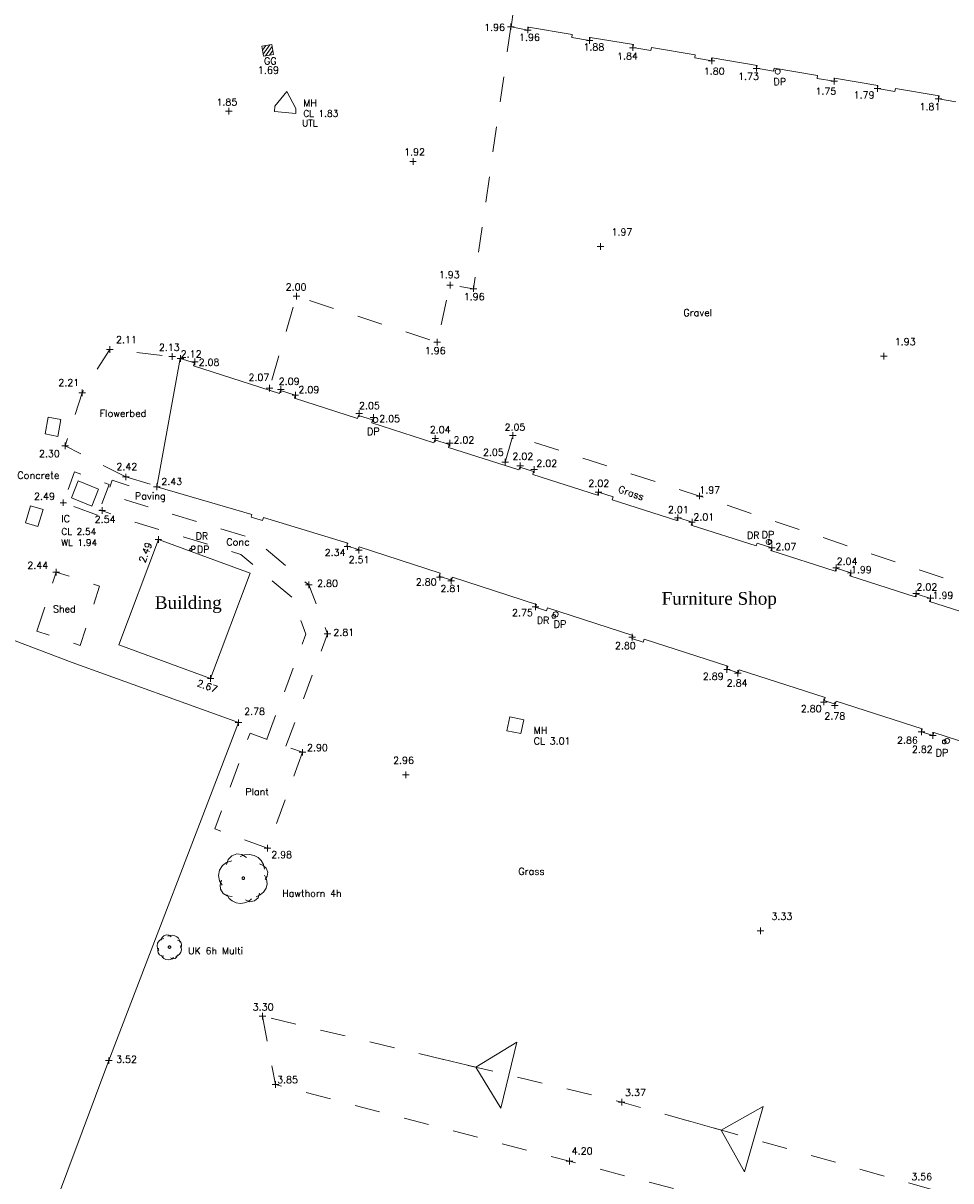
# Model space of a CAD drawing. Header units: metres. Extents: x 639013 to 639566, y 257273 to 257664.
# Tile 28 of 79: x 639257 to 639294, y 257384 to 257429. Entities that reach past the tile are written whole.
import ezdxf

# ---------------------------------------------------------------- set-up
doc = ezdxf.new("R2010")
doc.units = ezdxf.units.M
doc.linetypes.add('65208756-SWE-ZZ-XX-M-C-0002-FC06T002$0$03', pattern=[3, 1, -1, 1])
for name, color, linetype, lineweight in [('65208756-SWE-ZZ-XX-M-C-0002-FC06T002$0$0not0', 253, 'Continuous', 0), ('65208756-SWE-ZZ-XX-M-C-0002-FC06T002$0$SS_BANK_BOT', 253, '65208756-SWE-ZZ-XX-M-C-0002-FC06T002$0$03', 0), ('65208756-SWE-ZZ-XX-M-C-0002-FC06T002$0$SS_BANK_TOP', 253, '65208756-SWE-ZZ-XX-M-C-0002-FC06T002$0$03', 0), ('65208756-SWE-ZZ-XX-M-C-0002-FC06T002$0$SS_BUILD_TEMP', 253, '65208756-SWE-ZZ-XX-M-C-0002-FC06T002$0$03', 0), ('65208756-SWE-ZZ-XX-M-C-0002-FC06T002$0$SS_BUILDING', 253, 'Continuous', 0), ('65208756-SWE-ZZ-XX-M-C-0002-FC06T002$0$SS_COVERS', 253, 'Continuous', 0), ('65208756-SWE-ZZ-XX-M-C-0002-FC06T002$0$SS_DETAIL', 253, '65208756-SWE-ZZ-XX-M-C-0002-FC06T002$0$03', 0), ('65208756-SWE-ZZ-XX-M-C-0002-FC06T002$0$SS_DRAINAGE', 253, 'Continuous', 0), ('65208756-SWE-ZZ-XX-M-C-0002-FC06T002$0$SS_INTERNAL', 253, 'Continuous', 0), ('65208756-SWE-ZZ-XX-M-C-0002-FC06T002$0$SS_TEXT_GEN', 253, 'Continuous', 0), ('65208756-SWE-ZZ-XX-M-C-0002-FC06T002$0$SS_TXT_DRAIN', 253, 'Continuous', 0), ('65208756-SWE-ZZ-XX-M-C-0002-FC06T002$0$SS_TXT_LEV_BANK', 253, 'Continuous', 0), ('65208756-SWE-ZZ-XX-M-C-0002-FC06T002$0$SS_TXT_LEV_BLD', 253, 'Continuous', 0), ('65208756-SWE-ZZ-XX-M-C-0002-FC06T002$0$SS_TXT_LEV_GEN', 253, 'Continuous', 0), ('65208756-SWE-ZZ-XX-M-C-0002-FC06T002$0$SS_TXT_LEV_PNT', 253, 'Continuous', 0), ('65208756-SWE-ZZ-XX-M-C-0002-FC06T002$0$SS_TXT_TREE', 253, 'Continuous', 0), ('65208756-SWE-ZZ-XX-M-C-0002-FC06T002$0$SS_TXT_UTL_WATER', 253, 'Continuous', 0)]:
    doc.layers.add(name, color=color, linetype=linetype, lineweight=lineweight)
doc.layers.add('Z-Xref', color=7, linetype='Continuous')
doc.styles.add('65208756-SWE-ZZ-XX-M-C-0002-FC06T002$0$ROMANS', font='ROMANS')
doc.styles.add('65208756-SWE-ZZ-XX-M-C-0002-FC06T002$0$surv', font='romantic.ttf', dxfattribs={"height": 0.5})

# ---------------------------------------------------------------- blocks, each defined once
blk = doc.blocks.new('65208756-SWE-ZZ-XX-M-C-0002-FC06T002')
at = {"layer": '65208756-SWE-ZZ-XX-M-C-0002-FC06T002$0$0not0', "linetype": 'Continuous'}
for p, q in [((639276.554, 257429.002), (639276.554, 257429.262)), ((639276.424, 257429.132), (639276.684, 257429.132)), ((639277.094, 257428.999), (639277.354, 257429)), ((639277.224, 257428.87), (639277.224, 257429.13)), ((639266.724, 257428.367), (639267.12, 257428.425)), ((639266.782, 257427.971), (639266.724, 257428.367)), ((639266.747, 257428.209), (639266.882, 257428.39)), ((639267.041, 257428.413), (639266.77, 257428.05)), ((639266.861, 257427.983), (639267.131, 257428.345)), ((639267.12, 257428.425), (639267.177, 257428.029)), ((639279.535, 257428.586), (639279.795, 257428.586)), ((639279.665, 257428.456), (639279.665, 257428.716)), ((639281.372, 257428.171), (639281.372, 257428.431)), ((639267.177, 257428.029), (639266.782, 257427.971)), ((639267.154, 257428.187), (639267.019, 257428.006)), ((639281.242, 257428.301), (639281.502, 257428.301)), ((639284.484, 257427.647), (639284.483, 257427.907)), ((639284.354, 257427.777), (639284.614, 257427.777)), ((639286.128, 257427.485), (639286.388, 257427.485)), ((639286.258, 257427.355), (639286.258, 257427.615)), ((639286.993, 257427.382), (639287.003, 257427.406)), ((639287.003, 257427.406), (639287.019, 257427.426)), ((639287.019, 257427.426), (639287.039, 257427.442)), ((639287.039, 257427.442), (639287.063, 257427.452)), ((639287.063, 257427.452), (639287.089, 257427.456)), ((639287.089, 257427.456), (639287.115, 257427.452)), ((639287.115, 257427.452), (639287.139, 257427.442)), ((639287.139, 257427.442), (639287.159, 257427.426)), ((639287.159, 257427.426), (639287.175, 257427.406)), ((639287.175, 257427.406), (639287.185, 257427.382)), ((639286.989, 257427.356), (639286.993, 257427.382)), ((639286.993, 257427.33), (639286.989, 257427.356)), ((639287.003, 257427.306), (639286.993, 257427.33)), ((639287.019, 257427.286), (639287.003, 257427.306)), ((639287.039, 257427.27), (639287.019, 257427.286)), ((639287.063, 257427.26), (639287.039, 257427.27)), ((639287.089, 257427.256), (639287.063, 257427.26)), ((639287.115, 257427.26), (639287.089, 257427.256)), ((639287.139, 257427.27), (639287.115, 257427.26)), ((639287.159, 257427.286), (639287.139, 257427.27)), ((639287.175, 257427.306), (639287.159, 257427.286)), ((639287.185, 257427.33), (639287.175, 257427.306)), ((639287.185, 257427.382), (639287.189, 257427.356)), ((639287.189, 257427.356), (639287.185, 257427.33)), ((639289.186, 257426.975), (639289.446, 257426.976)), ((639289.316, 257426.846), (639289.316, 257427.106)), ((639290.9, 257426.691), (639291.16, 257426.691)), ((639291.03, 257426.561), (639291.03, 257426.821)), ((639293.309, 257426.281), (639293.569, 257426.281)), ((639293.439, 257426.151), (639293.439, 257426.411)), ((639265.286, 257425.798), (639265.546, 257425.798)), ((639265.416, 257425.668), (639265.416, 257425.928)), ((639272.561, 257423.802), (639272.821, 257423.802)), ((639272.691, 257423.672), (639272.691, 257423.932)), ((639280.098, 257420.321), (639280.098, 257420.581)), ((639279.968, 257420.451), (639280.228, 257420.451)), ((639274.023, 257418.922), (639274.283, 257418.922)), ((639274.153, 257418.792), (639274.153, 257419.052)), ((639274.945, 257418.779), (639275.205, 257418.779)), ((639275.075, 257418.649), (639275.075, 257418.909)), ((639267.958, 257418.48), (639268.218, 257418.48)), ((639268.088, 257418.35), (639268.088, 257418.61)), ((639260.722, 257416.249), (639260.722, 257416.509)), ((639273.512, 257416.667), (639273.772, 257416.667)), ((639273.642, 257416.537), (639273.642, 257416.797)), ((639260.592, 257416.379), (639260.852, 257416.38)), ((639263.055, 257416.096), (639263.315, 257416.096)), ((639263.185, 257415.966), (639263.185, 257416.226)), ((639263.384, 257416.02), (639263.644, 257416.02)), ((639263.514, 257415.89), (639263.514, 257416.15)), ((639264.072, 257415.759), (639264.072, 257416.019)), ((639291.152, 257416.11), (639291.412, 257416.11)), ((639291.282, 257415.98), (639291.282, 257416.24)), ((639263.942, 257415.889), (639264.202, 257415.889)), ((639259.494, 257414.66), (639259.754, 257414.66)), ((639259.624, 257414.53), (639259.624, 257414.79)), ((639266.89, 257414.848), (639267.15, 257414.848)), ((639267.02, 257414.718), (639267.02, 257414.978)), ((639267.346, 257414.797), (639267.606, 257414.798)), ((639267.476, 257414.668), (639267.476, 257414.928)), ((639268.046, 257414.447), (639268.045, 257414.707)), ((639267.916, 257414.577), (639268.176, 257414.577)), ((639270.436, 257413.844), (639270.696, 257413.844)), ((639270.566, 257413.714), (639270.566, 257413.974)), ((639271.001, 257413.696), (639271.261, 257413.696)), ((639271.132, 257413.566), (639271.131, 257413.826)), ((639271.158, 257413.68), (639271.182, 257413.69)), ((639271.182, 257413.69), (639271.208, 257413.694)), ((639271.208, 257413.694), (639271.234, 257413.691)), ((639271.234, 257413.691), (639271.258, 257413.681)), ((639271.108, 257413.594), (639271.112, 257413.62)), ((639271.112, 257413.568), (639271.108, 257413.594)), ((639271.112, 257413.62), (639271.122, 257413.644)), ((639271.122, 257413.544), (639271.112, 257413.568)), ((639271.122, 257413.644), (639271.138, 257413.664)), ((639271.138, 257413.524), (639271.122, 257413.544)), ((639271.138, 257413.664), (639271.158, 257413.68)), ((639271.158, 257413.508), (639271.138, 257413.524)), ((639271.182, 257413.498), (639271.158, 257413.508)), ((639271.208, 257413.494), (639271.182, 257413.498)), ((639271.234, 257413.499), (639271.208, 257413.494)), ((639271.258, 257413.509), (639271.234, 257413.499)), ((639271.258, 257413.681), (639271.278, 257413.665)), ((639271.278, 257413.525), (639271.258, 257413.509)), ((639271.278, 257413.665), (639271.294, 257413.645)), ((639271.294, 257413.545), (639271.278, 257413.525)), ((639271.294, 257413.645), (639271.304, 257413.621)), ((639271.304, 257413.569), (639271.294, 257413.545)), ((639271.304, 257413.621), (639271.308, 257413.595)), ((639271.308, 257413.595), (639271.304, 257413.569)), ((639273.441, 257412.862), (639273.701, 257412.862)), ((639273.571, 257412.732), (639273.571, 257412.992)), ((639274.142, 257412.548), (639274.142, 257412.808)), ((639276.507, 257412.983), (639276.767, 257412.983)), ((639276.637, 257412.853), (639276.637, 257413.113)), ((639258.826, 257412.57), (639259.086, 257412.57)), ((639258.957, 257412.44), (639258.956, 257412.7)), ((639274.012, 257412.678), (639274.272, 257412.678)), ((639276.197, 257411.928), (639276.457, 257411.928)), ((639276.327, 257411.798), (639276.327, 257412.058)), ((639276.923, 257411.653), (639276.922, 257411.913)), ((639261.352, 257411.21), (639261.352, 257411.47)), ((639276.793, 257411.783), (639277.053, 257411.783)), ((639277.348, 257411.632), (639277.608, 257411.632)), ((639277.478, 257411.502), (639277.478, 257411.762)), ((639261.222, 257411.34), (639261.482, 257411.34)), ((639262.446, 257410.953), (639262.706, 257410.954)), ((639262.577, 257410.824), (639262.576, 257411.084)), ((639279.88, 257410.738), (639280.14, 257410.738)), ((639280.01, 257410.608), (639280.01, 257410.868)), ((639283.879, 257410.587), (639284.139, 257410.588)), ((639284.009, 257410.457), (639284.009, 257410.717)), ((639258.754, 257410.323), (639259.014, 257410.324)), ((639258.884, 257410.194), (639258.884, 257410.454)), ((639260.418, 257409.881), (639260.418, 257410.141)), ((639260.288, 257410.011), (639260.548, 257410.011)), ((639283.02, 257409.731), (639283.28, 257409.731)), ((639283.15, 257409.601), (639283.149, 257409.861)), ((639283.708, 257409.422), (639283.708, 257409.682)), ((639283.578, 257409.552), (639283.838, 257409.552)), ((639262.507, 257408.871), (639262.767, 257408.871)), ((639262.637, 257408.741), (639262.637, 257409.001)), ((639270.099, 257408.461), (639270.098, 257408.721)), ((639286.635, 257408.771), (639286.639, 257408.797)), ((639286.639, 257408.745), (639286.635, 257408.771)), ((639286.639, 257408.797), (639286.649, 257408.821)), ((639286.649, 257408.721), (639286.639, 257408.745)), ((639286.649, 257408.821), (639286.665, 257408.841)), ((639286.665, 257408.701), (639286.649, 257408.721)), ((639286.665, 257408.841), (639286.685, 257408.857)), ((639286.685, 257408.685), (639286.665, 257408.701)), ((639286.685, 257408.857), (639286.709, 257408.867)), ((639286.709, 257408.675), (639286.685, 257408.685)), ((639286.709, 257408.867), (639286.735, 257408.871)), ((639286.735, 257408.671), (639286.709, 257408.675)), ((639286.715, 257408.773), (639286.718, 257408.792)), ((639286.718, 257408.753), (639286.715, 257408.773)), ((639286.718, 257408.792), (639286.725, 257408.81)), ((639286.725, 257408.735), (639286.718, 257408.753)), ((639286.725, 257408.81), (639286.737, 257408.825)), ((639286.737, 257408.72), (639286.725, 257408.735)), ((639286.735, 257408.871), (639286.761, 257408.867)), ((639286.761, 257408.675), (639286.735, 257408.671)), ((639286.737, 257408.825), (639286.752, 257408.837)), ((639286.752, 257408.708), (639286.737, 257408.72)), ((639286.752, 257408.837), (639286.77, 257408.845)), ((639286.77, 257408.701), (639286.752, 257408.708)), ((639286.761, 257408.867), (639286.785, 257408.857)), ((639286.785, 257408.685), (639286.761, 257408.675)), ((639286.77, 257408.845), (639286.789, 257408.848)), ((639286.79, 257408.698), (639286.77, 257408.701)), ((639286.785, 257408.857), (639286.805, 257408.841)), ((639286.805, 257408.701), (639286.785, 257408.685)), ((639286.789, 257408.848), (639286.809, 257408.845)), ((639286.809, 257408.701), (639286.79, 257408.698)), ((639286.805, 257408.841), (639286.821, 257408.821)), ((639286.821, 257408.721), (639286.805, 257408.701)), ((639286.809, 257408.845), (639286.827, 257408.837)), ((639286.827, 257408.708), (639286.809, 257408.701)), ((639286.821, 257408.821), (639286.831, 257408.797)), ((639286.831, 257408.745), (639286.821, 257408.721)), ((639286.827, 257408.837), (639286.842, 257408.825)), ((639286.842, 257408.72), (639286.827, 257408.708)), ((639286.831, 257408.797), (639286.835, 257408.771)), ((639286.835, 257408.771), (639286.831, 257408.745)), ((639286.842, 257408.825), (639286.854, 257408.81)), ((639286.854, 257408.735), (639286.842, 257408.72)), ((639286.854, 257408.81), (639286.862, 257408.792)), ((639286.862, 257408.753), (639286.854, 257408.735)), ((639286.857, 257408.412), (639286.856, 257408.672)), ((639286.862, 257408.792), (639286.865, 257408.773)), ((639286.865, 257408.773), (639286.862, 257408.753)), ((639263.872, 257408.464), (639263.874, 257408.477)), ((639263.874, 257408.451), (639263.872, 257408.464)), ((639263.874, 257408.477), (639263.879, 257408.489)), ((639263.879, 257408.439), (639263.874, 257408.451)), ((639263.879, 257408.489), (639263.887, 257408.499)), ((639263.887, 257408.429), (639263.879, 257408.439)), ((639263.887, 257408.499), (639263.897, 257408.507)), ((639263.897, 257408.421), (639263.887, 257408.429)), ((639263.897, 257408.507), (639263.909, 257408.512)), ((639263.909, 257408.416), (639263.897, 257408.421)), ((639263.909, 257408.512), (639263.922, 257408.514)), ((639263.922, 257408.414), (639263.909, 257408.416)), ((639263.922, 257408.514), (639263.935, 257408.512)), ((639263.935, 257408.416), (639263.922, 257408.414)), ((639263.935, 257408.512), (639263.947, 257408.507)), ((639263.947, 257408.421), (639263.935, 257408.416)), ((639263.937, 257408.545), (639263.94, 257408.565)), ((639263.94, 257408.526), (639263.937, 257408.545)), ((639263.94, 257408.565), (639263.947, 257408.583)), ((639263.948, 257408.508), (639263.94, 257408.526)), ((639263.947, 257408.583), (639263.959, 257408.598)), ((639263.947, 257408.507), (639263.957, 257408.499)), ((639263.957, 257408.429), (639263.947, 257408.421)), ((639263.96, 257408.493), (639263.948, 257408.508)), ((639263.957, 257408.499), (639263.965, 257408.489)), ((639263.965, 257408.439), (639263.957, 257408.429)), ((639263.959, 257408.598), (639263.974, 257408.61)), ((639263.975, 257408.481), (639263.96, 257408.493)), ((639263.965, 257408.489), (639263.97, 257408.477)), ((639263.97, 257408.451), (639263.965, 257408.439)), ((639263.97, 257408.477), (639263.972, 257408.464)), ((639263.972, 257408.464), (639263.97, 257408.451)), ((639263.974, 257408.61), (639263.992, 257408.618)), ((639263.993, 257408.474), (639263.975, 257408.481)), ((639263.992, 257408.618), (639264.012, 257408.621)), ((639264.012, 257408.471), (639263.993, 257408.474)), ((639264.012, 257408.621), (639264.031, 257408.618)), ((639264.032, 257408.474), (639264.012, 257408.471)), ((639264.031, 257408.618), (639264.049, 257408.61)), ((639264.05, 257408.481), (639264.032, 257408.474)), ((639264.049, 257408.61), (639264.064, 257408.598)), ((639264.065, 257408.493), (639264.05, 257408.481)), ((639264.064, 257408.598), (639264.076, 257408.583)), ((639264.077, 257408.508), (639264.065, 257408.493)), ((639264.076, 257408.583), (639264.084, 257408.565)), ((639264.084, 257408.526), (639264.077, 257408.508)), ((639264.084, 257408.565), (639264.087, 257408.546)), ((639264.087, 257408.546), (639264.084, 257408.526)), ((639269.968, 257408.591), (639270.228, 257408.591)), ((639270.422, 257408.443), (639270.682, 257408.443)), ((639270.552, 257408.313), (639270.552, 257408.573)), ((639286.727, 257408.542), (639286.987, 257408.542)), ((639289.27, 257407.746), (639289.53, 257407.746)), ((639289.4, 257407.616), (639289.4, 257407.876)), ((639258.474, 257407.583), (639258.734, 257407.583)), ((639258.604, 257407.453), (639258.604, 257407.713)), ((639273.621, 257407.384), (639273.881, 257407.384)), ((639273.751, 257407.254), (639273.751, 257407.514)), ((639274.201, 257407.101), (639274.201, 257407.361)), ((639289.842, 257407.546), (639290.102, 257407.547)), ((639289.972, 257407.417), (639289.972, 257407.677)), ((639268.445, 257407.074), (639268.705, 257407.074)), ((639268.575, 257406.944), (639268.575, 257407.204)), ((639274.071, 257407.231), (639274.331, 257407.231)), ((639292.56, 257406.6), (639292.56, 257406.86)), ((639292.43, 257406.73), (639292.69, 257406.73)), ((639292.994, 257406.554), (639293.254, 257406.554)), ((639293.124, 257406.424), (639293.124, 257406.684)), ((639277.4, 257406.206), (639277.66, 257406.206)), ((639277.531, 257406.076), (639277.53, 257406.336)), ((639278.227, 257405.916), (639278.231, 257405.942)), ((639278.231, 257405.89), (639278.227, 257405.916)), ((639278.231, 257405.942), (639278.241, 257405.966)), ((639278.241, 257405.966), (639278.256, 257405.986)), ((639278.256, 257405.986), (639278.276, 257406.002)), ((639278.276, 257406.002), (639278.3, 257406.012)), ((639278.3, 257406.012), (639278.326, 257406.016)), ((639278.326, 257406.016), (639278.352, 257406.012)), ((639278.352, 257406.012), (639278.376, 257406.002)), ((639278.376, 257406.002), (639278.396, 257405.986)), ((639278.396, 257405.986), (639278.413, 257405.966)), ((639278.413, 257405.966), (639278.423, 257405.942)), ((639278.423, 257405.942), (639278.427, 257405.916)), ((639278.427, 257405.916), (639278.423, 257405.89)), ((639278.176, 257405.832), (639278.179, 257405.852)), ((639278.179, 257405.813), (639278.176, 257405.832)), ((639278.179, 257405.852), (639278.187, 257405.87)), ((639278.187, 257405.795), (639278.179, 257405.813)), ((639278.187, 257405.87), (639278.199, 257405.885)), ((639278.199, 257405.78), (639278.187, 257405.795)), ((639278.199, 257405.885), (639278.214, 257405.897)), ((639278.214, 257405.768), (639278.199, 257405.78)), ((639278.214, 257405.897), (639278.232, 257405.904)), ((639278.232, 257405.76), (639278.214, 257405.768)), ((639278.241, 257405.866), (639278.231, 257405.89)), ((639278.232, 257405.904), (639278.251, 257405.907)), ((639278.251, 257405.757), (639278.232, 257405.76)), ((639278.257, 257405.846), (639278.241, 257405.866)), ((639278.251, 257405.907), (639278.271, 257405.904)), ((639278.271, 257405.76), (639278.251, 257405.757)), ((639278.277, 257405.83), (639278.257, 257405.846)), ((639278.271, 257405.904), (639278.289, 257405.897)), ((639278.289, 257405.768), (639278.271, 257405.76)), ((639278.301, 257405.82), (639278.277, 257405.83)), ((639278.289, 257405.897), (639278.304, 257405.885)), ((639278.304, 257405.78), (639278.289, 257405.768)), ((639278.327, 257405.816), (639278.301, 257405.82)), ((639278.304, 257405.885), (639278.316, 257405.87)), ((639278.316, 257405.795), (639278.304, 257405.78)), ((639278.316, 257405.87), (639278.323, 257405.852)), ((639278.323, 257405.813), (639278.316, 257405.795)), ((639278.323, 257405.852), (639278.326, 257405.832)), ((639278.326, 257405.832), (639278.323, 257405.813)), ((639278.353, 257405.82), (639278.327, 257405.816)), ((639278.377, 257405.83), (639278.353, 257405.82)), ((639278.397, 257405.846), (639278.377, 257405.83)), ((639278.413, 257405.866), (639278.397, 257405.846)), ((639278.423, 257405.89), (639278.413, 257405.866)), ((639269.189, 257405.137), (639269.449, 257405.137)), ((639269.319, 257405.007), (639269.319, 257405.267)), ((639281.219, 257405.007), (639281.479, 257405.007)), ((639281.349, 257404.877), (639281.348, 257405.137)), ((639284.957, 257403.738), (639285.217, 257403.738)), ((639285.087, 257403.608), (639285.087, 257403.868)), ((639285.52, 257403.453), (639285.519, 257403.713)), ((639264.572, 257403.375), (639264.832, 257403.375)), ((639264.702, 257403.245), (639264.702, 257403.505)), ((639285.389, 257403.582), (639285.649, 257403.583)), ((639288.777, 257402.448), (639289.037, 257402.448)), ((639288.907, 257402.318), (639288.907, 257402.578)), ((639289.215, 257402.314), (639289.475, 257402.314)), ((639289.345, 257402.184), (639289.345, 257402.444)), ((639265.669, 257401.634), (639265.929, 257401.635)), ((639265.799, 257401.504), (639265.799, 257401.764)), ((639292.764, 257401.141), (639292.763, 257401.401)), ((639292.634, 257401.271), (639292.894, 257401.272)), ((639293.089, 257401.124), (639293.349, 257401.124)), ((639293.219, 257400.994), (639293.219, 257401.254)), ((639293.593, 257400.873), (639293.596, 257400.892)), ((639293.596, 257400.892), (639293.603, 257400.91)), ((639293.603, 257400.91), (639293.615, 257400.925)), ((639293.615, 257400.925), (639293.63, 257400.937)), ((639293.63, 257400.937), (639293.648, 257400.945)), ((639293.648, 257400.945), (639293.668, 257400.948)), ((639293.668, 257400.948), (639293.687, 257400.945)), ((639293.681, 257400.914), (639293.685, 257400.94)), ((639293.685, 257400.888), (639293.681, 257400.914)), ((639293.685, 257400.94), (639293.695, 257400.964)), ((639293.695, 257400.864), (639293.685, 257400.888)), ((639293.687, 257400.945), (639293.705, 257400.937)), ((639293.695, 257400.964), (639293.711, 257400.984)), ((639293.705, 257400.937), (639293.72, 257400.925)), ((639293.711, 257400.984), (639293.731, 257401)), ((639293.72, 257400.925), (639293.732, 257400.91)), ((639293.731, 257401), (639293.755, 257401.01)), ((639293.732, 257400.91), (639293.74, 257400.892)), ((639293.74, 257400.892), (639293.743, 257400.873)), ((639293.755, 257401.01), (639293.781, 257401.014)), ((639293.781, 257401.014), (639293.807, 257401.01)), ((639293.807, 257401.01), (639293.831, 257401)), ((639293.831, 257401), (639293.851, 257400.984)), ((639293.851, 257400.984), (639293.867, 257400.964)), ((639293.867, 257400.964), (639293.877, 257400.94)), ((639293.877, 257400.888), (639293.867, 257400.864)), ((639293.877, 257400.94), (639293.881, 257400.914)), ((639293.881, 257400.914), (639293.877, 257400.888)), ((639268.201, 257400.462), (639268.461, 257400.462)), ((639268.331, 257400.332), (639268.331, 257400.592)), ((639293.596, 257400.853), (639293.593, 257400.873)), ((639293.603, 257400.835), (639293.596, 257400.853)), ((639293.615, 257400.82), (639293.603, 257400.835)), ((639293.63, 257400.808), (639293.615, 257400.82)), ((639293.648, 257400.801), (639293.63, 257400.808)), ((639293.668, 257400.798), (639293.648, 257400.801)), ((639293.687, 257400.801), (639293.668, 257400.798)), ((639293.705, 257400.808), (639293.687, 257400.801)), ((639293.711, 257400.844), (639293.695, 257400.864)), ((639293.72, 257400.82), (639293.705, 257400.808)), ((639293.731, 257400.828), (639293.711, 257400.844)), ((639293.732, 257400.835), (639293.72, 257400.82)), ((639293.755, 257400.818), (639293.731, 257400.828)), ((639293.74, 257400.853), (639293.732, 257400.835)), ((639293.743, 257400.873), (639293.74, 257400.853)), ((639293.781, 257400.814), (639293.755, 257400.818)), ((639293.807, 257400.818), (639293.781, 257400.814)), ((639293.831, 257400.828), (639293.807, 257400.818)), ((639293.851, 257400.844), (639293.831, 257400.828)), ((639293.867, 257400.864), (639293.851, 257400.844)), ((639272.276, 257399.575), (639272.536, 257399.575)), ((639272.407, 257399.445), (639272.406, 257399.705)), ((639266.944, 257396.544), (639266.944, 257396.804)), ((639265.393, 257396.229), (639265.533, 257396.369)), ((639265.533, 257396.369), (639265.733, 257396.45)), ((639265.733, 257396.45), (639265.933, 257396.43)), ((639265.873, 257396.35), (639266.033, 257396.41)), ((639265.933, 257396.43), (639266.113, 257396.31)), ((639266.033, 257396.41), (639266.233, 257396.43)), ((639266.233, 257396.43), (639266.413, 257396.39)), ((639266.413, 257396.39), (639266.573, 257396.31)), ((639266.573, 257396.31), (639266.693, 257396.19)), ((639266.814, 257396.674), (639267.074, 257396.674)), ((639265.053, 257395.809), (639265.173, 257395.989)), ((639265.173, 257395.989), (639265.333, 257396.109)), ((639265.333, 257396.029), (639265.393, 257396.229)), ((639265.333, 257396.109), (639265.533, 257396.169)), ((639266.633, 257396.05), (639266.773, 257395.99)), ((639266.693, 257396.19), (639266.793, 257396.03)), ((639266.773, 257395.99), (639266.893, 257395.89)), ((639266.793, 257396.03), (639266.833, 257395.85)), ((639266.893, 257395.89), (639266.953, 257395.731)), ((639265.013, 257395.589), (639265.053, 257395.809)), ((639265.053, 257395.389), (639265.013, 257395.589)), ((639265.153, 257395.209), (639265.053, 257395.389)), ((639265.073, 257395.229), (639265.133, 257395.409)), ((639265.943, 257395.49), (639265.945, 257395.503)), ((639265.945, 257395.477), (639265.943, 257395.49)), ((639265.945, 257395.503), (639265.95, 257395.515)), ((639265.95, 257395.465), (639265.945, 257395.477)), ((639265.95, 257395.515), (639265.958, 257395.525)), ((639265.958, 257395.455), (639265.95, 257395.465)), ((639265.958, 257395.525), (639265.968, 257395.533)), ((639265.968, 257395.447), (639265.958, 257395.455)), ((639265.968, 257395.533), (639265.98, 257395.538)), ((639265.98, 257395.442), (639265.968, 257395.447)), ((639265.98, 257395.538), (639265.993, 257395.54)), ((639265.993, 257395.44), (639265.98, 257395.442)), ((639265.993, 257395.54), (639266.006, 257395.538)), ((639266.006, 257395.442), (639265.993, 257395.44)), ((639266.006, 257395.538), (639266.018, 257395.533)), ((639266.018, 257395.447), (639266.006, 257395.442)), ((639266.018, 257395.533), (639266.028, 257395.525)), ((639266.028, 257395.455), (639266.018, 257395.447)), ((639266.028, 257395.525), (639266.036, 257395.515)), ((639266.036, 257395.465), (639266.028, 257395.455)), ((639266.036, 257395.515), (639266.041, 257395.503)), ((639266.041, 257395.477), (639266.036, 257395.465)), ((639266.041, 257395.503), (639266.043, 257395.49)), ((639266.043, 257395.49), (639266.041, 257395.477)), ((639266.833, 257395.61), (639266.913, 257395.45)), ((639266.933, 257395.57), (639266.853, 257395.43)), ((639266.913, 257395.45), (639266.933, 257395.27)), ((639266.953, 257395.731), (639266.933, 257395.57)), ((639265.094, 257395.049), (639265.073, 257395.229)), ((639265.194, 257394.889), (639265.094, 257395.049)), ((639266.794, 257394.93), (639266.654, 257394.83)), ((639266.894, 257395.09), (639266.794, 257394.93)), ((639266.933, 257395.27), (639266.894, 257395.09)), ((639265.354, 257394.789), (639265.194, 257394.889)), ((639265.434, 257394.689), (639265.354, 257394.829)), ((639265.554, 257394.77), (639265.354, 257394.789)), ((639265.554, 257394.59), (639265.434, 257394.689)), ((639265.714, 257394.51), (639265.554, 257394.59)), ((639265.874, 257394.49), (639265.714, 257394.51)), ((639266.034, 257394.51), (639265.874, 257394.49)), ((639266.194, 257394.57), (639266.034, 257394.51)), ((639266.254, 257394.55), (639266.074, 257394.63)), ((639266.314, 257394.67), (639266.194, 257394.57)), ((639266.434, 257394.59), (639266.254, 257394.55)), ((639266.574, 257394.71), (639266.434, 257394.59)), ((639266.654, 257394.83), (639266.494, 257394.75)), ((639266.634, 257394.89), (639266.574, 257394.71)), ((639262.747, 257393.035), (639262.777, 257393.135)), ((639262.747, 257393.075), (639262.847, 257393.105)), ((639262.777, 257393.135), (639262.847, 257393.205)), ((639262.847, 257393.205), (639262.947, 257393.245)), ((639262.947, 257393.245), (639263.047, 257393.235)), ((639263.017, 257393.195), (639263.097, 257393.225)), ((639263.047, 257393.235), (639263.137, 257393.175)), ((639263.097, 257393.225), (639263.197, 257393.235)), ((639263.197, 257393.235), (639263.287, 257393.215)), ((639263.287, 257393.215), (639263.367, 257393.175)), ((639263.367, 257393.175), (639263.427, 257393.115)), ((639263.427, 257393.115), (639263.477, 257393.035)), ((639286.283, 257393.407), (639286.543, 257393.408)), ((639286.413, 257393.277), (639286.413, 257393.537)), ((639262.587, 257392.815), (639262.607, 257392.925)), ((639262.607, 257392.715), (639262.587, 257392.815)), ((639262.607, 257392.925), (639262.667, 257393.015)), ((639262.657, 257392.625), (639262.607, 257392.715)), ((639262.617, 257392.635), (639262.647, 257392.725)), ((639262.667, 257393.015), (639262.747, 257393.075)), ((639263.027, 257392.765), (639263.029, 257392.778)), ((639263.029, 257392.752), (639263.027, 257392.765)), ((639263.029, 257392.778), (639263.034, 257392.79)), ((639263.034, 257392.74), (639263.029, 257392.752)), ((639263.034, 257392.79), (639263.042, 257392.8)), ((639263.042, 257392.73), (639263.034, 257392.74)), ((639263.042, 257392.8), (639263.052, 257392.808)), ((639263.052, 257392.722), (639263.042, 257392.73)), ((639263.052, 257392.808), (639263.064, 257392.813)), ((639263.064, 257392.717), (639263.052, 257392.722)), ((639263.064, 257392.813), (639263.077, 257392.815)), ((639263.077, 257392.715), (639263.064, 257392.717)), ((639263.077, 257392.815), (639263.09, 257392.813)), ((639263.09, 257392.717), (639263.077, 257392.715)), ((639263.09, 257392.813), (639263.102, 257392.808)), ((639263.102, 257392.722), (639263.09, 257392.717)), ((639263.102, 257392.808), (639263.112, 257392.8)), ((639263.112, 257392.73), (639263.102, 257392.722)), ((639263.112, 257392.8), (639263.12, 257392.79)), ((639263.12, 257392.74), (639263.112, 257392.73)), ((639263.12, 257392.79), (639263.125, 257392.778)), ((639263.125, 257392.752), (639263.12, 257392.74)), ((639263.125, 257392.778), (639263.127, 257392.765)), ((639263.127, 257392.765), (639263.125, 257392.752)), ((639263.397, 257393.045), (639263.467, 257393.015)), ((639263.467, 257393.015), (639263.527, 257392.965)), ((639263.477, 257393.035), (639263.497, 257392.945)), ((639263.497, 257392.825), (639263.537, 257392.745)), ((639263.547, 257392.805), (639263.507, 257392.735)), ((639263.527, 257392.965), (639263.557, 257392.885)), ((639263.547, 257392.655), (639263.527, 257392.565)), ((639263.537, 257392.745), (639263.547, 257392.655)), ((639263.557, 257392.885), (639263.547, 257392.805)), ((639262.627, 257392.545), (639262.617, 257392.635)), ((639262.678, 257392.465), (639262.627, 257392.545)), ((639262.758, 257392.415), (639262.678, 257392.465)), ((639262.798, 257392.365), (639262.758, 257392.435)), ((639262.858, 257392.405), (639262.758, 257392.415)), ((639262.858, 257392.315), (639262.798, 257392.365)), ((639262.938, 257392.275), (639262.858, 257392.315)), ((639263.018, 257392.265), (639262.938, 257392.275)), ((639263.098, 257392.275), (639263.018, 257392.265)), ((639263.178, 257392.305), (639263.098, 257392.275)), ((639263.208, 257392.295), (639263.118, 257392.335)), ((639263.238, 257392.355), (639263.178, 257392.305)), ((639263.298, 257392.315), (639263.208, 257392.295)), ((639263.368, 257392.375), (639263.298, 257392.315)), ((639263.408, 257392.435), (639263.328, 257392.395)), ((639263.398, 257392.465), (639263.368, 257392.375)), ((639263.478, 257392.485), (639263.408, 257392.435)), ((639263.527, 257392.565), (639263.478, 257392.485)), ((639266.619, 257390.034), (639266.879, 257390.034)), ((639266.749, 257389.904), (639266.749, 257390.164)), ((639275.167, 257388.02), (639276.787, 257389.014)), ((639276.787, 257389.014), (639276.162, 257386.4)), ((639260.555, 257388.278), (639260.815, 257388.278)), ((639260.685, 257388.148), (639260.684, 257388.408)), ((639275.167, 257388.02), (639273.86, 257388.333)), ((639276.162, 257386.4), (639275.167, 257388.02)), ((639267.127, 257387.333), (639267.387, 257387.333)), ((639267.257, 257387.203), (639267.257, 257387.463)), ((639280.931, 257386.511), (639280.931, 257386.771)), ((639280.801, 257386.64), (639281.061, 257386.641)), ((639284.854, 257385.536), (639286.51, 257386.464)), ((639286.51, 257386.464), (639285.782, 257383.88)), ((639284.854, 257385.536), (639283.562, 257385.9)), ((639285.782, 257383.88), (639284.854, 257385.536)), ((639278.867, 257384.175), (639278.867, 257384.435)), ((639278.737, 257384.305), (639278.997, 257384.305))]:
    blk.add_line(p, q, dxfattribs=at)
at = {"layer": '65208756-SWE-ZZ-XX-M-C-0002-FC06T002$0$SS_BANK_BOT', "flags": 128}
blk.add_lwpolyline([(639293.223, 257383.178), (639280.931, 257386.641), (639266.749, 257390.034)], dxfattribs=at)
at = {"layer": '65208756-SWE-ZZ-XX-M-C-0002-FC06T002$0$SS_BANK_TOP', "flags": 128}
blk.add_lwpolyline([(639266.749, 257390.034), (639267.257, 257387.333), (639278.867, 257384.305), (639292.41, 257380.754)], dxfattribs=at)
at = {"layer": '65208756-SWE-ZZ-XX-M-C-0002-FC06T002$0$SS_BUILD_TEMP', "flags": 128}
blk.add_lwpolyline([(639257.841, 257405.247), (639258.604, 257407.583), (639260.315, 257407.025), (639259.552, 257404.688), (639257.841, 257405.247)], dxfattribs=at)
at = {"layer": '65208756-SWE-ZZ-XX-M-C-0002-FC06T002$0$SS_BUILDING', "flags": 128}
for points in [[(639279.685, 257428.709), (639279.666, 257428.591), (639278.958, 257428.709), (639278.978, 257428.827), (639277.248, 257429.117), (639277.224, 257429), (639276.562, 257429.13), (639276.659, 257429.782)], [(639294.128, 257426.168), (639293.439, 257426.283), (639293.459, 257426.401), (639291.741, 257426.689), (639291.721, 257426.571), (639291.03, 257426.687), (639291.049, 257426.805), (639289.336, 257427.092), (639289.316, 257426.974), (639288.645, 257427.086), (639288.665, 257427.205), (639286.95, 257427.492), (639286.93, 257427.373), (639286.258, 257427.486), (639286.278, 257427.604), (639284.504, 257427.902), (639284.485, 257427.783), (639283.812, 257427.896), (639283.831, 257428.014), (639282.104, 257428.304), (639282.084, 257428.185), (639281.373, 257428.305), (639281.392, 257428.423), (639279.685, 257428.709)], [(639296.698, 257400.127), (639293.255, 257401.239), (639293.218, 257401.125), (639292.762, 257401.272), (639292.799, 257401.386), (639289.4, 257402.483), (639289.363, 257402.369), (639288.927, 257402.51), (639288.964, 257402.624), (639285.564, 257403.722), (639285.527, 257403.607), (639285.091, 257403.749), (639285.127, 257403.863), (639281.817, 257404.932), (639281.78, 257404.817), (639281.334, 257404.961), (639281.371, 257405.076), (639277.995, 257406.166), (639277.959, 257406.051), (639277.526, 257406.191), (639277.563, 257406.305), (639274.248, 257407.376), (639274.211, 257407.261), (639273.726, 257407.418), (639273.764, 257407.534), (639270.563, 257408.584), (639270.526, 257408.47), (639270.075, 257408.615), (639270.112, 257408.729), (639266.783, 257409.738), (639266.746, 257409.624), (639266.295, 257409.746), (639266.332, 257409.86), (639262.576, 257410.954), (639263.503, 257416.024)], [(639263.503, 257416.024), (639264.059, 257415.846), (639264.022, 257415.732), (639267.426, 257414.642), (639267.463, 257414.756), (639268.043, 257414.57), (639268.007, 257414.456), (639270.506, 257413.655), (639270.542, 257413.77), (639271.098, 257413.592), (639271.062, 257413.477), (639273.516, 257412.691), (639273.553, 257412.806), (639274.125, 257412.623), (639274.088, 257412.508), (639276.87, 257411.617), (639276.906, 257411.732), (639277.454, 257411.556), (639277.417, 257411.442), (639279.974, 257410.624), (639280.01, 257410.738), (639280.596, 257410.55), (639280.56, 257410.436), (639283.113, 257409.618), (639283.149, 257409.733), (639283.709, 257409.553), (639283.672, 257409.439), (639286.243, 257408.616), (639286.28, 257408.73), (639286.854, 257408.546), (639286.817, 257408.432), (639289.359, 257407.618), (639289.396, 257407.732), (639289.974, 257407.547), (639289.938, 257407.433), (639292.52, 257406.606), (639292.557, 257406.72), (639293.119, 257406.54), (639293.083, 257406.426), (639295.48, 257405.658)], [(639254.797, 257372.573), (639260.685, 257388.278), (639265.799, 257401.634), (639259.239, 257404.008), (639256.434, 257405.072)]]:
    blk.add_lwpolyline(points, dxfattribs=at)
blk.add_lwpolyline([(639262.637, 257408.871), (639266.257, 257407.543), (639264.702, 257403.375), (639261.082, 257404.703)], close=True, dxfattribs=at)
at = {"layer": '65208756-SWE-ZZ-XX-M-C-0002-FC06T002$0$SS_COVERS', "flags": 128}
for points in [[(639268.059, 257425.697), (639267.227, 257425.784), (639267.234, 257425.99), (639267.714, 257426.572), (639268.068, 257425.9), (639268.059, 257425.697)], [(639258.162, 257413.042), (639258.291, 257413.703), (639258.791, 257413.605), (639258.662, 257412.944), (639258.162, 257413.042)], [(639260.01, 257410.191), (639259.205, 257410.512), (639259.471, 257411.181), (639260.276, 257410.86), (639260.01, 257410.191)], [(639257.391, 257409.525), (639257.595, 257410.202), (639258.083, 257410.055), (639257.88, 257409.378), (639257.391, 257409.525)], [(639276.518, 257401.86), (639277.063, 257401.742), (639276.945, 257401.198), (639276.4, 257401.315), (639276.518, 257401.86)]]:
    blk.add_lwpolyline(points, dxfattribs=at)
at = {"layer": '65208756-SWE-ZZ-XX-M-C-0002-FC06T002$0$SS_DETAIL'}
blk.add_line((639261.352, 257411.34), (639262.627, 257410.958), dxfattribs=at)
at = {"layer": '65208756-SWE-ZZ-XX-M-C-0002-FC06T002$0$SS_DETAIL', "flags": 128}
for points in [[(639276.554, 257429.132), (639275.075, 257418.779), (639274.153, 257418.922), (639273.642, 257416.667), (639268.088, 257418.48), (639266.999, 257414.778)], [(639261.352, 257411.34), (639258.956, 257412.57), (639259.624, 257414.66), (639260.722, 257416.379), (639263.185, 257416.096)], [(639276.327, 257411.928), (639276.637, 257412.983), (639284.009, 257410.587), (639298.136, 257405.833), (639297.937, 257404.871)], [(639260.239, 257409.825), (639258.884, 257410.324), (639259.332, 257411.544), (639260.688, 257411.045), (639260.239, 257409.825)], [(639261.489, 257410.992), (639260.818, 257411.218), (639260.63, 257410.658), (639261.635, 257410.342)], [(639266.919, 257400.979), (639268.464, 257405.133), (639267.902, 257406.595), (639265.899, 257408.279), (639261.488, 257409.627), (639260.321, 257410.046)], [(639267.67, 257400.704), (639269.319, 257405.137), (639268.575, 257407.074), (639266.414, 257408.891), (639261.635, 257410.342)], [(639268.331, 257400.462), (639266.944, 257396.674), (639264.869, 257397.434), (639266.256, 257401.222), (639268.331, 257400.462)]]:
    blk.add_lwpolyline(points, dxfattribs=at)
at = {"layer": '65208756-SWE-ZZ-XX-M-C-0002-FC06T002$0$SS_DRAINAGE', "style": '65208756-SWE-ZZ-XX-M-C-0002-FC06T002$0$ROMANS'}
blk.add_text('1.69', height=0.278, rotation=0.0408, dxfattribs=at).set_placement((639266.563, 257427.274))
at = {"layer": '65208756-SWE-ZZ-XX-M-C-0002-FC06T002$0$SS_INTERNAL', "style": '65208756-SWE-ZZ-XX-M-C-0002-FC06T002$0$surv'}
for s, p in [('Furniture Shop', (639282.506, 257406.291)), ('Building', (639262.496, 257406.127))]:
    blk.add_text(s, height=0.5, rotation=0.0408, dxfattribs=at).set_placement(p)
at = {"layer": '65208756-SWE-ZZ-XX-M-C-0002-FC06T002$0$SS_TEXT_GEN', "style": '65208756-SWE-ZZ-XX-M-C-0002-FC06T002$0$ROMANS'}
for s, height, rotation, p in [('Gravel', 0.278, 0.0408, (639283.369, 257417.687)), ('Flowerbed', 0.28, 0.0408, (639260.317, 257413.715)), ('Concrete', 0.28, 0.0408, (639257.069, 257411.27)), ('Grass', 0.278, 341.3991, (639280.769, 257410.741)), ('Paving', 0.28, 0.0408, (639261.707, 257410.449)), ('Conc', 0.28, 0.0408, (639265.318, 257408.632)), ('Grass', 0.278, 0.0408, (639276.849, 257395.621))]:
    blk.add_text(s, height=height, rotation=rotation, dxfattribs=at).set_placement(p)
at = {"layer": '65208756-SWE-ZZ-XX-M-C-0002-FC06T002$0$SS_TXT_DRAIN', "style": '65208756-SWE-ZZ-XX-M-C-0002-FC06T002$0$ROMANS'}
for s, height, p in [('GG', 0.274, (639266.81, 257427.64)), ('MH', 0.274, (639268.358, 257425.98)), ('CL 1.83', 0.26, (639268.358, 257425.573)), ('UTL', 0.26, (639268.312, 257425.191)), ('IC', 0.274, (639258.805, 257409.553)), ('CL 2.54', 0.26, (639258.805, 257409.051)), ('DR', 0.274, (639264.111, 257408.866)), ('DR', 0.274, (639285.878, 257408.899)), ('WL 1.94', 0.26, (639258.805, 257408.615)), ('DR', 0.274, (639277.581, 257405.534)), ('MH', 0.274, (639277.456, 257401.196)), ('CL 3.01', 0.274, (639277.455, 257400.768))]:
    blk.add_text(s, height=height, rotation=0.0408, dxfattribs=at).set_placement(p)
at = {"layer": '65208756-SWE-ZZ-XX-M-C-0002-FC06T002$0$SS_TXT_LEV_BANK', "style": '65208756-SWE-ZZ-XX-M-C-0002-FC06T002$0$ROMANS'}
for s, p in [('3.30', (639266.364, 257390.262)), ('3.85', (639267.328, 257387.388)), ('3.37', (639281.065, 257386.882)), ('4.20', (639278.958, 257384.568))]:
    blk.add_text(s, height=0.274, rotation=0.0408, dxfattribs=at).set_placement(p)
at = {"layer": '65208756-SWE-ZZ-XX-M-C-0002-FC06T002$0$SS_TXT_LEV_BLD', "style": '65208756-SWE-ZZ-XX-M-C-0002-FC06T002$0$ROMANS'}
for s, rotation, p in [('1.96', 0.0408, (639275.502, 257428.963)), ('1.96', 0.0408, (639276.878, 257428.577)), ('1.88', 0.0408, (639279.422, 257428.191)), ('1.84', 0.0408, (639280.748, 257427.83)), ('1.80', 0.0408, (639284.173, 257427.236)), ('1.73', 0.0408, (639285.526, 257427.035)), ('1.75', 0.0408, (639288.579, 257426.446)), ('1.79', 0.0408, (639290.09, 257426.293)), ('1.81', 0.0408, (639292.691, 257425.83)), ('2.12', 0.0408, (639263.521, 257416.057)), ('2.08', 0.0408, (639264.227, 257415.733)), ('2.09', 0.0408, (639267.391, 257414.985)), ('2.09', 0.0408, (639268.168, 257414.648)), ('2.05', 0.0408, (639270.559, 257414.018)), ('2.05', 0.0408, (639271.358, 257413.508)), ('2.04', 0.0408, (639273.356, 257413.075)), ('2.02', 0.0408, (639274.291, 257412.659)), ('2.02', 0.0408, (639276.618, 257412.022)), ('2.02', 0.0408, (639277.561, 257411.742)), ('2.43', 0.0408, (639262.754, 257411.023)), ('2.02', 0.0408, (639279.616, 257410.952)), ('2.01', 0.0408, (639282.755, 257409.909)), ('2.01', 0.0408, (639283.764, 257409.62)), ('2.49', 69.5403, (639262.111, 257407.927)), ('2.07', 0.0408, (639287.002, 257408.452)), ('2.34', 0.0408, (639269.204, 257408.218)), ('2.51', 0.0408, (639270.149, 257407.933)), ('2.44', 0.0408, (639257.465, 257407.712)), ('2.04', 0.0408, (639289.416, 257407.867)), ('1.99', 0.0408, (639289.982, 257407.54)), ('2.80', 0.0408, (639272.802, 257407.056)), ('2.81', 0.0408, (639273.777, 257406.797)), ('2.02', 0.0408, (639292.569, 257406.858)), ('1.99', 0.0408, (639293.206, 257406.524)), ('2.75', 0.0408, (639276.601, 257405.84)), ('2.80', 0.0408, (639280.664, 257404.533)), ('2.67', 339.8617, (639264.133, 257403.089)), ('2.89', 0.0408, (639284.135, 257403.327)), ('2.84', 0.0408, (639285.077, 257403.061)), ('2.80', 0.0408, (639288.003, 257402.053)), ('2.78', 0.0408, (639266.026, 257401.939)), ('2.78', 0.0408, (639288.934, 257401.76)), ('2.86', 0.0408, (639291.802, 257400.803)), ('2.82', 0.0408, (639292.389, 257400.445)), ('3.52', 0.0408, (639260.97, 257388.195))]:
    blk.add_text(s, height=0.274, rotation=rotation, dxfattribs=at).set_placement(p)
at = {"layer": '65208756-SWE-ZZ-XX-M-C-0002-FC06T002$0$SS_TXT_LEV_GEN', "style": '65208756-SWE-ZZ-XX-M-C-0002-FC06T002$0$ROMANS'}
for s, p in [('1.93', (639273.713, 257419.199)), ('2.00', (639267.663, 257418.71)), ('1.96', (639274.697, 257418.323)), ('2.11', (639260.968, 257416.626)), ('2.13', (639262.658, 257416.328)), ('1.96', (639273.155, 257416.196)), ('2.21', (639258.69, 257414.934)), ('2.07', (639266.197, 257415.139)), ('2.05', (639276.306, 257413.171)), ('2.30', (639257.922, 257412.125)), ('2.05', (639275.453, 257412.18)), ('2.42', (639260.982, 257411.614)), ('1.97', (639283.995, 257410.686)), ('2.49', (639257.73, 257410.436)), ('2.54', (639260.126, 257409.524)), ('2.80', (639268.906, 257406.996)), ('2.81', (639269.547, 257405.059)), ('2.90', (639268.506, 257400.509)), ('2.98', (639267.094, 257396.283)), ('3.56', (639292.366, 257383.553))]:
    blk.add_text(s, height=0.274, rotation=0.0408, dxfattribs=at).set_placement(p)
at = {"layer": '65208756-SWE-ZZ-XX-M-C-0002-FC06T002$0$SS_TXT_LEV_PNT', "style": '65208756-SWE-ZZ-XX-M-C-0002-FC06T002$0$ROMANS'}
for s, p in [('1.85', (639264.929, 257426.012)), ('1.92', (639272.344, 257424.048)), ('1.97', (639280.531, 257420.885)), ('1.93', (639291.715, 257416.544)), ('Shed', (639258.478, 257405.982)), ('2.96', (639271.908, 257400.008)), ('Plant', (639266.073, 257398.763)), ('3.33', (639286.846, 257393.841))]:
    blk.add_text(s, height=0.274, rotation=0.0408, dxfattribs=at).set_placement(p)
at = {"layer": '65208756-SWE-ZZ-XX-M-C-0002-FC06T002$0$SS_TXT_TREE', "style": '65208756-SWE-ZZ-XX-M-C-0002-FC06T002$0$ROMANS'}
for s, p in [('Hawthorn 4h', (639267.528, 257394.752)), ('UK 6h Multi', (639263.808, 257392.48))]:
    blk.add_text(s, height=0.274, rotation=0.0408, dxfattribs=at).set_placement(p)
at = {"layer": '65208756-SWE-ZZ-XX-M-C-0002-FC06T002$0$SS_TXT_UTL_WATER', "style": '65208756-SWE-ZZ-XX-M-C-0002-FC06T002$0$ROMANS'}
for height, p in [(0.278, (639286.923, 257426.817)), (0.278, (639270.878, 257412.998)), (0.278, (639286.46, 257408.927)), (0.274, (639264.161, 257408.344)), (0.278, (639278.243, 257405.385)), (0.278, (639293.326, 257400.302))]:
    blk.add_text('DP', height=height, rotation=0.0408, dxfattribs=at).set_placement(p)

msp = doc.modelspace()

# ---------------------------------------------------------------- block references
at = {"layer": 'Z-Xref', "linetype": 'Continuous'}
msp.add_blockref('65208756-SWE-ZZ-XX-M-C-0002-FC06T002', (0, 0), dxfattribs=at)

doc.saveas('drawing.dxf')
